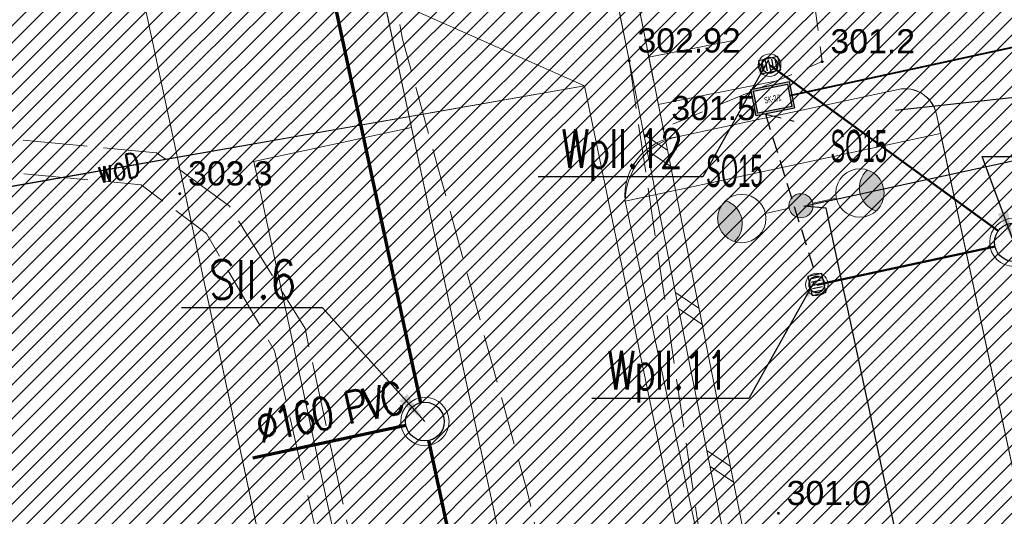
# Model space of a CAD drawing. Header units: metres. Extents: x 6567444 to 13135881, y 5574237 to 11149086.
# Tile 133 of 212: x 6567864 to 6567895, y 5574500 to 5574515. Entities that reach past the tile are written whole.
import ezdxf
from ezdxf.enums import TextEntityAlignment as Align

# ---------------------------------------------------------------- set-up
doc = ezdxf.new("R2010")
doc.units = ezdxf.units.M
for name, pattern in [('_MDCP$0$L_0_04', [1.5, 1, -0.5]), ('_MDCP$0$L_2_50', [2.5, 2, -0.5]), ('_MDCP$1$L_0_06', [2, 1.5, -0.5]), ('GE.I.6640.1.468.2024_MDCP_dodatkowe pomiary_12.03.2026$0$L_0_04', [1.5, 1, -0.5]), ('GE.I.6640.1.468.2024_MDCP_dodatkowe pomiary_12.03.2026$0$L_0_06', [2, 1.5, -0.5]), ('GE.I.6640.1.468.2024_MDCP_dodatkowe pomiary_12.03.2026$0$L_2_50', [2.5, 2, -0.5]), ('PT-IE-001 PZT - instal. elektr XREFF$0$SEL_r', [1.5, 1, -0.5])]:
    doc.linetypes.add(name, pattern=pattern)
for name, color, linetype, lineweight in [('_MDCP$0$GES_PrzewodElektroenergetyczny_Projektowany', 7, 'Continuous', 18), ('_MDCP$0$KR_ObiektKarto', 7, 'Continuous', 18), ('_MDCP$0$OT_Budowle', 7, 'Continuous', 18), ('_MDCP$0$OT_Komunikacja', 7, 'Continuous', 18), ('_MDCP$0$OT_Skarpa', 7, 'Continuous', 18), ('_MDCP$0$OTRN', 7, 'Continuous', 13), ('_MDCP$0$OTRS', 7, 'Continuous', 13), ('_MDCP$0$OTRS_O', 7, 'Continuous', 20), ('_MDCP$1$GES_PrzewodWodociagowy', 5, 'Continuous', 18), ('_Tt_DO_LIKWIDACJI', 7, 'Continuous', 20), ('_TT_KAN_D_II etap', 116, 'Continuous', 50), ('_TT_KAN_D_Opis_PKT_II', 7, 'Continuous', 30), ('_TT_KAN_D_Opis_PKT_wpust', 7, 'Continuous', 30), ('_TT_KAN_D_WPUST', 7, 'Continuous', 25), ('_TT_KAN_S_Opis_DN', 7, 'Continuous', 30), ('_TT_KAN_S_Opis_PKT_Siec_II', 7, 'Continuous', 30), ('_TT_KAN_S_ZEWN_II etap', 30, 'Continuous', 70), ('GE.I.6640.1.468.2024_MDCP_dodatkowe pomiary_12.03.2026$0$GES_PrzewodElektroenergetyczny_Projektowany', 7, 'Continuous', 18), ('GE.I.6640.1.468.2024_MDCP_dodatkowe pomiary_12.03.2026$0$GES_PrzewodWodociagowy', 5, 'Continuous', 18), ('GE.I.6640.1.468.2024_MDCP_dodatkowe pomiary_12.03.2026$0$KR_ObiektKarto', 7, 'Continuous', 18), ('GE.I.6640.1.468.2024_MDCP_dodatkowe pomiary_12.03.2026$0$OT_Budowle', 7, 'Continuous', 18), ('GE.I.6640.1.468.2024_MDCP_dodatkowe pomiary_12.03.2026$0$OT_Komunikacja', 7, 'Continuous', 18), ('GE.I.6640.1.468.2024_MDCP_dodatkowe pomiary_12.03.2026$0$OT_Skarpa', 7, 'Continuous', 18), ('GE.I.6640.1.468.2024_MDCP_dodatkowe pomiary_12.03.2026$0$OTRN', 7, 'Continuous', 13), ('GE.I.6640.1.468.2024_MDCP_dodatkowe pomiary_12.03.2026$0$OTRS', 7, 'Continuous', 13), ('GE.I.6640.1.468.2024_MDCP_dodatkowe pomiary_12.03.2026$0$OTRS_O', 7, 'Continuous', 20), ('PT-IE-001 PZT - instal. elektr XREFF$0$SEL_kanalizacja_kablowa_nN', 1, 'PT-IE-001 PZT - instal. elektr XREFF$0$SEL_knN', 40), ('PT-IE-001 PZT - instal. elektr XREFF$0$SEL_sieci_kable_nN', 1, 'PT-IE-001 PZT - instal. elektr XREFF$0$SEL_eN', 30), ('PT-IE-001 PZT - instal. elektr XREFF$0$SEL_sieci_oswietlenie_oprawy', 152, 'Continuous', 20), ('PT-IE-001 PZT - instal. elektr XREFF$0$SEL_sieci_pomocnicza_przerywana', 140, 'PT-IE-001 PZT - instal. elektr XREFF$0$SEL_r', 25), ('PT-IE-001 PZT - instal. elektr XREFF$0$SEN_studnia_kablowa_typ', 30, 'Continuous', 20)]:
    doc.layers.add(name, color=color, linetype=linetype, lineweight=lineweight)
for name, color, linetype in [('_MDCP$0$OTRN_O', 7, 'Continuous'), ('FORMA - Arch 01 - PZT 1 Strefy', 7, 'Continuous'), ('GE.I.6640.1.468.2024_MDCP_dodatkowe pomiary_12.03.2026$0$OTRN_O', 7, 'Continuous'), ('PT-IE-001 PZT - instal. elektr XREFF$0$SEL_atrybut_bloku1', 7, 'Continuous'), ('PT-IE-001 PZT - instal. elektr XREFF$0$SEL_atrybut_bloku2', 9, 'Continuous'), ('PT-IE-001 PZT - instal. elektr XREFF$0$SEN_atrybut_bloku1', 7, 'Continuous'), ('PT-IE-001 PZT - instal. elektr XREFF$0$SEN_atrybut_bloku2', 9, 'Continuous')]:
    doc.layers.add(name, color=color, linetype=linetype)
doc.layers.add('PT-IE-001 PZT - instal. elektr XREFF$0$SEL_sieci_kable_nN_oswietlenie', color=7, linetype='PT-IE-001 PZT - instal. elektr XREFF$0$SEL_eNN', lineweight=30, true_color=0xff7a7a)
doc.styles.add('_MDCP$0$BDOT', font='arial.ttf', dxfattribs={"width": 0.9})
doc.styles.add('_MDCP$0$STANDARD', font='simplex.shx')
doc.styles.add('GE.I.6640.1.468.2024_MDCP_dodatkowe pomiary_12.03.2026$0$BDOT', font='arial.ttf', dxfattribs={"width": 0.9})
doc.styles.add('GE.I.6640.1.468.2024_MDCP_dodatkowe pomiary_12.03.2026$0$STANDARD', font='simplex.shx')
doc.styles.add('PT-IE-001 PZT - instal. elektr XREFF$0$ARIAL', font='ARIALN.TTF', dxfattribs={"width": 0.8})
doc.styles.add('PT-IE-001 PZT - instal. elektr XREFF$0$ROMANS', font='ARIALN.TTF', dxfattribs={"width": 0.8})
doc.styles.add('pzt_11-06-2015 (2)$0$RomanS', font='romans.shx')
doc.styles.add('ROMANS', font='romans.shx', dxfattribs={"width": 0.9})
doc.styles.get("Standard").update_dxf_attribs({"font": 'arial.ttf'})
doc.linetypes.add('likwidacja1', pattern='A,0,-1,["X",ROMANS,S=0.6,R=0,X=-0.1,Y=-0.3],-1', length=2)
doc.linetypes.add('PT-IE-001 PZT - instal. elektr XREFF$0$SEL_eN', pattern='A,5,["eN",PT-IE-001 PZT - instal. elektr XREFF$0$ARIAL,S=1,R=0,X=1.8,Y=0.25],5', length=10)
doc.linetypes.add('PT-IE-001 PZT - instal. elektr XREFF$0$SEL_eNN', pattern='A,5,["eNN",PT-IE-001 PZT - instal. elektr XREFF$0$ARIAL,S=1,R=0,X=1.45,Y=0.25],5', length=10)
doc.linetypes.add('PT-IE-001 PZT - instal. elektr XREFF$0$SEL_knN', pattern='A,5,["knN",PT-IE-001 PZT - instal. elektr XREFF$0$ARIAL,S=1,R=0,X=1.8,Y=0.25],5', length=10)
doc.dimstyles.new('ISO-25', dxfattribs={"dimtxt": 2.5, "dimasz": 2.5, "dimexe": 1.25, "dimexo": 0.625, "dimtad": 1, "dimtxsty": 'Standard', "dimcen": 2.5, "dimadec": 0, "dimazin": 0, "dimtfac": 1, "dimtmove": 0, "dimatfit": 3, "dimfxl": 1, "dimarcsym": 0})
pattern_1 = [(45, (0, 0), (-0.265165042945, 0.265165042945), [])]

# ---------------------------------------------------------------- blocks, each defined once
blk = doc.blocks.new('_MDCP$0$OTRN')
at = {"layer": '_MDCP$0$OTRN', "color": 0, "const_width": 0.09}
blk.add_lwpolyline([(-0.045, 0, 1), (0.045, 0, 1)], format="xyb", close=True, dxfattribs=at)
at = {"layer": '_MDCP$0$OTRN_O', "color": 0, "style": '_MDCP$0$BDOT'}
blk.add_attdef('RZEDNA', (0.514, 0.515), '', height=1.5, dxfattribs=at)
blk = doc.blocks.new('_MDCP$0$OTRS')
at = {"layer": '_MDCP$0$OTRS', "color": 0, "lineweight": -3, "const_width": 0.09}
blk.add_lwpolyline([(-0.045, 0, 1), (0.045, 0, 1)], format="xyb", close=True, dxfattribs=at)
at = {"layer": '_MDCP$0$OTRS_O', "color": 0, "style": '_MDCP$0$BDOT'}
blk.add_attdef('RZEDNA', (0.514, 0.515), '', height=1.5, dxfattribs=at)
blk = doc.blocks.new('_MDCP')
at = {"layer": '_MDCP$0$GES_PrzewodElektroenergetyczny_Projektowany', "color": 1, "linetype": '_MDCP$0$L_2_50', "lineweight": 18, "flags": 128}
for points in [[(6567968.757, 5574418.447), (6567965.79, 5574417.788), (6567964.269, 5574419.682), (6567962.444, 5574428.423), (6567960.927, 5574438.382), (6567955.785, 5574440.828), (6567943.735, 5574448.879), (6567937.061, 5574453.287), (6567929.241, 5574458.206), (6567924.301, 5574460.739), (6567918.598, 5574463.02), (6567911.377, 5574464.921), (6567904.643, 5574465.783), (6567895.738, 5574466.364), (6567887.791, 5574468.949), (6567886.282, 5574470.192), (6567885.356, 5574472.785), (6567880.925, 5574493.141), (6567879.016, 5574496.438), (6567878.444, 5574499.11), (6567874.34, 5574499.268), (6567872.908, 5574505.876), (6567870.567, 5574509.67), (6567868.305, 5574511.329), (6567862.172, 5574511.906), (6567852.994, 5574510.772), (6567850.203, 5574522.019), (6567848.1, 5574529.505), (6567843.148, 5574549.062), (6567840.304, 5574561.676)], [(6567969.013, 5574417.508), (6567965.67, 5574416.775), (6567965.136, 5574416.988), (6567963.338, 5574419.374), (6567961.4, 5574428.408), (6567959.839, 5574437.722), (6567955.495, 5574439.686), (6567949.589, 5574443.706), (6567943.221, 5574448.01), (6567937.351, 5574451.781), (6567931.445, 5574455.553), (6567928.35, 5574457.367), (6567924.259, 5574459.573), (6567918.175, 5574462.063), (6567911.487, 5574463.842), (6567904.656, 5574464.624), (6567895.691, 5574465.123), (6567890.711, 5574466.83), (6567887.509, 5574467.826), (6567885.41, 5574469.356), (6567884.058, 5574472.665), (6567883.631, 5574475.084), (6567882.172, 5574482.199), (6567880.002, 5574492.125), (6567879.789, 5574492.837), (6567878.117, 5574495.647), (6567877.606, 5574498.034), (6567873.799, 5574498.12), (6567873.492, 5574498.529), (6567871.962, 5574505.181), (6567869.85, 5574508.829), (6567867.823, 5574510.339), (6567862.143, 5574510.874), (6567852.516, 5574509.777), (6567850.708, 5574516.687), (6567849.134, 5574522.547)]]:
    blk.add_lwpolyline(points, dxfattribs=at)
at = {"layer": '_MDCP$0$KR_ObiektKarto', "linetype": 'Continuous', "lineweight": 18, "flags": 128}
for points in [[(6567883.57, 5574514.297), (6567886.181, 5574514.817)], [(6567883.863, 5574512.826), (6567887.493, 5574513.549)]]:
    blk.add_lwpolyline(points, dxfattribs=at)
at = {"layer": '_MDCP$0$KR_ObiektKarto', "linetype": 'Continuous', "lineweight": 13, "flags": 128}
for points in [[(6567884.145, 5574511.409), (6567883.417, 5574511.896)], [(6567884.243, 5574510.919), (6567883.515, 5574511.406)], [(6567885.121, 5574506.506), (6567884.394, 5574506.992)], [(6567885.219, 5574506.015), (6567884.491, 5574506.501)], [(6567886.097, 5574501.602), (6567885.37, 5574502.087)], [(6567886.195, 5574501.111), (6567885.468, 5574501.597)]]:
    blk.add_lwpolyline(points, dxfattribs=at)
at = {"layer": '_MDCP$0$OT_Budowle', "color": 7, "linetype": 'Continuous', "lineweight": 18, "flags": 128}
blk.add_lwpolyline([(6567876.26, 5574547.82), (6567876.86, 5574547.94), (6567884.01, 5574512.09), (6567891.1, 5574476.46), (6567890.5, 5574476.33), (6567882.96, 5574514.19), (6567879.87, 5574529.68), (6567876.97, 5574544.24)], close=True, dxfattribs=at)
at = {"layer": '_MDCP$0$OT_Komunikacja', "color": 7, "linetype": '_MDCP$1$L_0_06', "lineweight": 18, "flags": 128}
blk.add_lwpolyline([(6567882.96, 5574514.19), (6567888.44, 5574477.38), (6567889.21, 5574475.79), (6567889.95, 5574474.97), (6567890.49, 5574474.7), (6567893.61, 5574473.71), (6567902.37, 5574471.63), (6567913.26, 5574468.91), (6567913.873, 5574468.734), (6567913.06, 5574465.175), (6567909.46, 5574465.92), (6567901.4, 5574466.74), (6567896.97, 5574466.97), (6567892.9, 5574468.19), (6567889.15, 5574469.24), (6567888, 5574469.69), (6567887.04, 5574470.68), (6567886.14, 5574472.85), (6567879.8, 5574500.83), (6567875.93, 5574514.86), (6567873.96, 5574525.12), (6567870.68, 5574544.68), (6567869.69, 5574556.86), (6567875.1, 5574558.32), (6567875.46, 5574553.45), (6567875.76, 5574549.86), (6567876.26, 5574547.82), (6567876.97, 5574544.24), (6567879.87, 5574529.68)], close=True, dxfattribs=at)
at = {"layer": '_MDCP$0$OT_Skarpa', "color": 7, "linetype": '_MDCP$0$L_0_04', "lineweight": 18, "flags": 128}
blk.add_lwpolyline([(6567884.01, 5574512.09), (6567876.86, 5574547.94), (6567876.26, 5574547.82), (6567875.76, 5574549.86), (6567876.05, 5574552.23), (6567876.57, 5574555.45), (6567878.39, 5574559.18), (6567897.71, 5574564.07), (6567907.99, 5574566.63), (6567917.65, 5574568.74), (6567919.76, 5574567.97), (6567921.57, 5574566.16), (6567922.3, 5574563.38), (6567924.42, 5574554.5), (6567927.48, 5574539.93), (6567930.14, 5574525.19), (6567933.11, 5574509.36), (6567935.59, 5574495.65), (6567937.29, 5574485.32), (6567934.85, 5574495.46), (6567931.87, 5574510.28), (6567928.6, 5574524.67), (6567925.41, 5574540.18), (6567922.33, 5574553.8), (6567920.26, 5574561.93), (6567918.72, 5574564.81), (6567916.89, 5574565.72), (6567903.79, 5574562.41), (6567889, 5574558.66), (6567880.87, 5574556.37), (6567881, 5574553.22), (6567881.08, 5574550.51), (6567883.71, 5574545.25), (6567886.81, 5574530.54), (6567887.46, 5574525.34), (6567888.95, 5574514.16)], close=True, dxfattribs=at)
at = {"layer": '_MDCP$1$GES_PrzewodWodociagowy', "color": 5, "linetype": 'Continuous', "lineweight": 18, "flags": 128}
for points in [[(6567881.57, 5574513.41), (6567869.01, 5574519), (6567851.85, 5574515.46)], [(6567881.57, 5574513.41), (6567852.676, 5574508.318)], [(6567889.812, 5574476.132), (6567888.204, 5574481.442), (6567881.57, 5574513.41)]]:
    blk.add_lwpolyline(points, dxfattribs=at)
at = {"layer": '_MDCP$0$OTRN', "color": 14, "xscale": 0.5, "yscale": 0.5, "zscale": 0.5}
for p, values in [((6567888.946, 5574514.159, 301.233), {'RZEDNA': '301.2'}), ((6567884.01, 5574512.086, 301.517), {'RZEDNA': '301.5'}), ((6567869.024, 5574510.059, 303.325), {'RZEDNA': '303.3'}), ((6567887.588, 5574500.139, 300.994), {'RZEDNA': '301.0'})]:
    blk.add_blockref('_MDCP$0$OTRN', p, dxfattribs=at).add_auto_attribs(values)
at = {"layer": '_MDCP$0$OTRS', "xscale": 0.5, "yscale": 0.5, "zscale": 0.5}
blk.add_blockref('_MDCP$0$OTRS', (6567882.96, 5574514.185, 302.919), dxfattribs=at).add_auto_attribs({'RZEDNA': '302.92'})
at = {"layer": '_MDCP$1$GES_PrzewodWodociagowy', "color": 5, "lineweight": 15, "style": '_MDCP$0$STANDARD', "width": 0.66}
blk.add_text('woD', height=0.75, rotation=-350, dxfattribs=at).set_placement((6567867.123, 5574510.864), align=Align.MIDDLE_CENTER)
blk = doc.blocks.new('tb wpust')
at = {"layer": '_TT_KAN_D_WPUST', "lineweight": 30}
for p, q in [((-0.21, 0.154), (-0.21, -0.166)), ((-0.105, 0.154), (-0.105, -0.166)), ((-0.004, 0.154), (-0.004, -0.166)), ((0.1, 0.154), (0.1, -0.166)), ((0.205, 0.154), (0.205, -0.166))]:
    blk.add_line(p, q, dxfattribs=at)
blk.add_lwpolyline([(-0.31, -0.21), (0.31, -0.21), (0.31, 0.21), (-0.31, 0.21)], close=True, dxfattribs=at)
at = {"layer": '_TT_KAN_D_WPUST', "lineweight": 18}
blk.add_circle((0, 0), 0.35, dxfattribs=at)
at = {"layer": '_TT_KAN_D_WPUST', "color": 96, "lineweight": 30}
blk.add_circle((0, 0), 0.25, dxfattribs=at)
blk = doc.blocks.new('GE.I.6640.1.468.2024_MDCP_dodatkowe pomiary_12.03.2026$0$OTRN')
at = {"layer": 'GE.I.6640.1.468.2024_MDCP_dodatkowe pomiary_12.03.2026$0$OTRN', "color": 0, "const_width": 0.09}
blk.add_lwpolyline([(-0.045, 0, 1), (0.045, 0, 1)], format="xyb", close=True, dxfattribs=at)
at = {"layer": 'GE.I.6640.1.468.2024_MDCP_dodatkowe pomiary_12.03.2026$0$OTRN_O', "color": 0, "style": 'GE.I.6640.1.468.2024_MDCP_dodatkowe pomiary_12.03.2026$0$BDOT'}
blk.add_attdef('RZEDNA', (0.514, 0.515), '', height=1.5, dxfattribs=at)
blk = doc.blocks.new('GE.I.6640.1.468.2024_MDCP_dodatkowe pomiary_12.03.2026$0$OTRS')
at = {"layer": 'GE.I.6640.1.468.2024_MDCP_dodatkowe pomiary_12.03.2026$0$OTRS', "color": 0, "lineweight": -3, "const_width": 0.09}
blk.add_lwpolyline([(-0.045, 0, 1), (0.045, 0, 1)], format="xyb", close=True, dxfattribs=at)
at = {"layer": 'GE.I.6640.1.468.2024_MDCP_dodatkowe pomiary_12.03.2026$0$OTRS_O', "color": 0, "style": 'GE.I.6640.1.468.2024_MDCP_dodatkowe pomiary_12.03.2026$0$BDOT'}
blk.add_attdef('RZEDNA', (0.514, 0.515), '', height=1.5, dxfattribs=at)
blk = doc.blocks.new('GE.I.6640.1.468.2024_MDCP_dodatkowe pomiary_12.03.2026')
at = {"layer": 'GE.I.6640.1.468.2024_MDCP_dodatkowe pomiary_12.03.2026$0$GES_PrzewodElektroenergetyczny_Projektowany', "color": 1, "linetype": 'GE.I.6640.1.468.2024_MDCP_dodatkowe pomiary_12.03.2026$0$L_2_50', "lineweight": 18, "flags": 128}
for points in [[(6567968.757, 5574418.447), (6567965.79, 5574417.788), (6567964.269, 5574419.682), (6567962.444, 5574428.423), (6567960.927, 5574438.382), (6567955.785, 5574440.828), (6567943.735, 5574448.879), (6567937.061, 5574453.287), (6567929.241, 5574458.206), (6567924.301, 5574460.739), (6567918.598, 5574463.02), (6567911.377, 5574464.921), (6567904.643, 5574465.783), (6567895.738, 5574466.364), (6567887.791, 5574468.949), (6567886.282, 5574470.192), (6567885.356, 5574472.785), (6567880.925, 5574493.141), (6567879.016, 5574496.438), (6567878.444, 5574499.11), (6567874.34, 5574499.268), (6567872.908, 5574505.876), (6567870.567, 5574509.67), (6567868.305, 5574511.329), (6567862.172, 5574511.906), (6567852.994, 5574510.772), (6567850.203, 5574522.019), (6567848.1, 5574529.505), (6567843.148, 5574549.062), (6567840.304, 5574561.676)], [(6567969.013, 5574417.508), (6567965.67, 5574416.775), (6567965.136, 5574416.988), (6567963.338, 5574419.374), (6567961.4, 5574428.408), (6567959.839, 5574437.722), (6567955.495, 5574439.686), (6567949.589, 5574443.706), (6567943.221, 5574448.01), (6567937.351, 5574451.781), (6567931.445, 5574455.553), (6567928.35, 5574457.367), (6567924.259, 5574459.573), (6567918.175, 5574462.063), (6567911.487, 5574463.842), (6567904.656, 5574464.624), (6567895.691, 5574465.123), (6567890.711, 5574466.83), (6567887.509, 5574467.826), (6567885.41, 5574469.356), (6567884.058, 5574472.665), (6567883.631, 5574475.084), (6567882.172, 5574482.199), (6567880.002, 5574492.125), (6567879.789, 5574492.837), (6567878.117, 5574495.647), (6567877.606, 5574498.034), (6567873.799, 5574498.12), (6567873.492, 5574498.529), (6567871.962, 5574505.181), (6567869.85, 5574508.829), (6567867.823, 5574510.339), (6567862.143, 5574510.874), (6567852.516, 5574509.777), (6567850.708, 5574516.687), (6567849.134, 5574522.547)]]:
    blk.add_lwpolyline(points, dxfattribs=at)
at = {"layer": 'GE.I.6640.1.468.2024_MDCP_dodatkowe pomiary_12.03.2026$0$GES_PrzewodWodociagowy', "color": 5, "linetype": 'Continuous', "lineweight": 18, "flags": 128}
for points in [[(6567881.57, 5574513.41), (6567869.01, 5574519), (6567851.85, 5574515.46)], [(6567881.57, 5574513.41), (6567852.676, 5574508.318)], [(6567889.812, 5574476.132), (6567888.204, 5574481.442), (6567881.57, 5574513.41)]]:
    blk.add_lwpolyline(points, dxfattribs=at)
at = {"layer": 'GE.I.6640.1.468.2024_MDCP_dodatkowe pomiary_12.03.2026$0$KR_ObiektKarto', "linetype": 'Continuous', "lineweight": 18, "flags": 128}
for points in [[(6567883.57, 5574514.297), (6567886.181, 5574514.817)], [(6567883.863, 5574512.826), (6567887.493, 5574513.549)]]:
    blk.add_lwpolyline(points, dxfattribs=at)
at = {"layer": 'GE.I.6640.1.468.2024_MDCP_dodatkowe pomiary_12.03.2026$0$KR_ObiektKarto', "linetype": 'Continuous', "lineweight": 13, "flags": 128}
for points in [[(6567884.145, 5574511.409), (6567883.417, 5574511.896)], [(6567884.243, 5574510.919), (6567883.515, 5574511.406)], [(6567885.121, 5574506.506), (6567884.394, 5574506.992)], [(6567885.219, 5574506.015), (6567884.491, 5574506.501)], [(6567886.097, 5574501.602), (6567885.37, 5574502.087)], [(6567886.195, 5574501.111), (6567885.468, 5574501.597)]]:
    blk.add_lwpolyline(points, dxfattribs=at)
at = {"layer": 'GE.I.6640.1.468.2024_MDCP_dodatkowe pomiary_12.03.2026$0$OT_Budowle', "color": 7, "linetype": 'Continuous', "lineweight": 18, "flags": 128}
blk.add_lwpolyline([(6567876.26, 5574547.82), (6567876.86, 5574547.94), (6567884.01, 5574512.09), (6567891.1, 5574476.46), (6567890.5, 5574476.33), (6567882.96, 5574514.19), (6567879.87, 5574529.68), (6567876.97, 5574544.24)], close=True, dxfattribs=at)
at = {"layer": 'GE.I.6640.1.468.2024_MDCP_dodatkowe pomiary_12.03.2026$0$OT_Komunikacja', "color": 7, "linetype": 'GE.I.6640.1.468.2024_MDCP_dodatkowe pomiary_12.03.2026$0$L_0_06', "lineweight": 18, "flags": 128}
blk.add_lwpolyline([(6567882.96, 5574514.19), (6567888.44, 5574477.38), (6567889.21, 5574475.79), (6567889.95, 5574474.97), (6567890.49, 5574474.7), (6567893.61, 5574473.71), (6567902.37, 5574471.63), (6567913.26, 5574468.91), (6567913.873, 5574468.734), (6567913.06, 5574465.175), (6567909.46, 5574465.92), (6567901.4, 5574466.74), (6567896.97, 5574466.97), (6567892.9, 5574468.19), (6567889.15, 5574469.24), (6567888, 5574469.69), (6567887.04, 5574470.68), (6567886.14, 5574472.85), (6567879.8, 5574500.83), (6567875.93, 5574514.86), (6567873.96, 5574525.12), (6567870.68, 5574544.68), (6567869.69, 5574556.86), (6567875.1, 5574558.32), (6567875.46, 5574553.45), (6567875.76, 5574549.86), (6567876.26, 5574547.82), (6567876.97, 5574544.24), (6567879.87, 5574529.68)], close=True, dxfattribs=at)
at = {"layer": 'GE.I.6640.1.468.2024_MDCP_dodatkowe pomiary_12.03.2026$0$OT_Skarpa', "color": 7, "linetype": 'GE.I.6640.1.468.2024_MDCP_dodatkowe pomiary_12.03.2026$0$L_0_04', "lineweight": 18, "flags": 128}
blk.add_lwpolyline([(6567884.01, 5574512.09), (6567876.86, 5574547.94), (6567876.26, 5574547.82), (6567875.76, 5574549.86), (6567876.05, 5574552.23), (6567876.57, 5574555.45), (6567878.39, 5574559.18), (6567897.71, 5574564.07), (6567907.99, 5574566.63), (6567917.65, 5574568.74), (6567919.76, 5574567.97), (6567921.57, 5574566.16), (6567922.3, 5574563.38), (6567924.42, 5574554.5), (6567927.48, 5574539.93), (6567930.14, 5574525.19), (6567933.11, 5574509.36), (6567935.59, 5574495.65), (6567937.29, 5574485.32), (6567934.85, 5574495.46), (6567931.87, 5574510.28), (6567928.6, 5574524.67), (6567925.41, 5574540.18), (6567922.33, 5574553.8), (6567920.26, 5574561.93), (6567918.72, 5574564.81), (6567916.89, 5574565.72), (6567903.79, 5574562.41), (6567889, 5574558.66), (6567880.87, 5574556.37), (6567881, 5574553.22), (6567881.08, 5574550.51), (6567883.71, 5574545.25), (6567886.81, 5574530.54), (6567887.46, 5574525.34), (6567888.95, 5574514.16)], close=True, dxfattribs=at)
at = {"layer": 'GE.I.6640.1.468.2024_MDCP_dodatkowe pomiary_12.03.2026$0$OTRN', "color": 14, "xscale": 0.5, "yscale": 0.5, "zscale": 0.5}
for p, values in [((6567888.946, 5574514.159, 301.233), {'RZEDNA': '301.2'}), ((6567884.01, 5574512.086, 301.517), {'RZEDNA': '301.5'}), ((6567869.024, 5574510.059, 303.325), {'RZEDNA': '303.3'}), ((6567887.588, 5574500.139, 300.994), {'RZEDNA': '301.0'})]:
    blk.add_blockref('GE.I.6640.1.468.2024_MDCP_dodatkowe pomiary_12.03.2026$0$OTRN', p, dxfattribs=at).add_auto_attribs(values)
at = {"layer": 'GE.I.6640.1.468.2024_MDCP_dodatkowe pomiary_12.03.2026$0$OTRS', "xscale": 0.5, "yscale": 0.5, "zscale": 0.5}
blk.add_blockref('GE.I.6640.1.468.2024_MDCP_dodatkowe pomiary_12.03.2026$0$OTRS', (6567882.96, 5574514.185, 302.919), dxfattribs=at).add_auto_attribs({'RZEDNA': '302.92'})
at = {"layer": 'GE.I.6640.1.468.2024_MDCP_dodatkowe pomiary_12.03.2026$0$GES_PrzewodWodociagowy', "color": 5, "lineweight": 15, "style": 'GE.I.6640.1.468.2024_MDCP_dodatkowe pomiary_12.03.2026$0$STANDARD', "width": 0.66}
blk.add_text('woD', height=0.75, rotation=-350, dxfattribs=at).set_placement((6567867.123, 5574510.864), align=Align.MIDDLE_CENTER)
blk = doc.blocks.new('PT-IE-001 PZT - instal. elektr XREFF$0$oprawa zewnetrzna stojaca')
for points in [[(2.625, 0, 0.267949), (2.25, 0.65, 0.57735), (2.25, -0.65, 0.267949)], [(0.375, 0, 1), (-0.375, 0, 1)]]:
    blk.add_hatch(color=256).paths.add_polyline_path(points)
blk.add_line((1.125, 0), (0.375, 0))
for centre, radius in [((1.875, 0), 0.75), ((0, 0), 0.375)]:
    blk.add_circle(centre, radius)
blk.add_arc((2.625, 0), 0.75, 120, 240)
at = {"layer": 'PT-IE-001 PZT - instal. elektr XREFF$0$SEL_atrybut_bloku1', "style": 'PT-IE-001 PZT - instal. elektr XREFF$0$ROMANS', "width": 0.6, "flags": 8}
blk.add_attdef('TYP', text='', height=1, dxfattribs=at).set_placement((1.873, 0.9), align=Align.CENTER)
at = {"layer": 'PT-IE-001 PZT - instal. elektr XREFF$0$SEL_atrybut_bloku2', "style": 'PT-IE-001 PZT - instal. elektr XREFF$0$ROMANS', "width": 0.6, "flags": 8}
for tag, p in [('OPIS1', (1.873, -1.638)), ('OPIS2', (1.873, -2.499))]:
    blk.add_attdef(tag, text='', height=0.75, dxfattribs=at).set_placement(p, align=Align.CENTER)
blk = doc.blocks.new('PT-IE-001 PZT - instal. elektr XREFF$0$studnia_SK2_1')
at = {"linetype": 'Continuous'}
h = blk.add_hatch(color=256, dxfattribs=at)
h.paths.add_polyline_path([(-0.61, 0.84), (-0.61, 0), (0.61, 0), (0.61, 0.84)])
h.paths.add_polyline_path([(0.54, 0.77), (0.54, 0.07), (-0.54, 0.07), (-0.54, 0.77)], flags=16)
for points in [[(-0.61, 0.84), (0.61, 0.84), (0.61, 0), (-0.61, 0)], [(-0.54, 0.77), (0.54, 0.77), (0.54, 0.07), (-0.54, 0.07)]]:
    blk.add_lwpolyline(points, close=True, dxfattribs=at)
at = {"linetype": 'Continuous', "flags": 128}
for points in [[(-0.61, 0.84), (0.61, 0.84), (0.61, 0), (-0.61, 0), (-0.61, 0.84)], [(-0.54, 0.77), (0.54, 0.77), (0.54, 0.07), (-0.54, 0.07), (-0.54, 0.77)]]:
    blk.add_lwpolyline(points, dxfattribs=at)
at = {"layer": 'PT-IE-001 PZT - instal. elektr XREFF$0$SEN_atrybut_bloku1', "style": 'PT-IE-001 PZT - instal. elektr XREFF$0$ROMANS', "width": 0.6, "flags": 8}
blk.add_attdef('TYP', text='', height=1, dxfattribs=at).set_placement((0, 0.94), align=Align.CENTER)
at = {"layer": 'PT-IE-001 PZT - instal. elektr XREFF$0$SEN_atrybut_bloku2', "style": 'PT-IE-001 PZT - instal. elektr XREFF$0$ROMANS', "width": 0.6, "flags": 8}
for tag, p in [('OPIS1', (0, -0.85)), ('OPIS2', (0, -1.7))]:
    blk.add_attdef(tag, text='', height=0.75, dxfattribs=at).set_placement(p, align=Align.CENTER)
at = {"layer": 'PT-IE-001 PZT - instal. elektr XREFF$0$SEN_studnia_kablowa_typ', "color": 0, "style": 'PT-IE-001 PZT - instal. elektr XREFF$0$ROMANS', "width": 0.6}
blk.add_text('SK-2/1', height=0.2, dxfattribs=at).set_placement((0, 0.42), align=Align.MIDDLE_CENTER)
blk = doc.blocks.new('PT-IE-001 PZT - instal. elektr XREFF')
at = {"layer": 'PT-IE-001 PZT - instal. elektr XREFF$0$SEL_kanalizacja_kablowa_nN', "ltscale": 0.8}
blk.add_lwpolyline([(6567887.942, 5574513.104), (6567901.394, 5574516.025)], dxfattribs=at)
at = {"layer": 'PT-IE-001 PZT - instal. elektr XREFF$0$SEL_sieci_kable_nN_oswietlenie', "ltscale": 0.5}
for points in [[(6567888.376, 5574509.676), (6567903.42, 5574512.946)], [(6567891.482, 5574495.038), (6567891.403, 5574495.045), (6567892.119, 5574495.384), (6567889.073, 5574509.611), (6567888.376, 5574509.676)]]:
    blk.add_lwpolyline(points, dxfattribs=at)
at = {"layer": 'PT-IE-001 PZT - instal. elektr XREFF$0$SEL_sieci_pomocnicza_przerywana', "ltscale": 0.5}
for points in [[(6567887.184, 5574512.531), (6567888.666, 5574507.78)], [(6567887.184, 5574512.531), (6567888.07, 5574512.313)]]:
    blk.add_lwpolyline(points, dxfattribs=at)
at = {"layer": 'PT-IE-001 PZT - instal. elektr XREFF$0$SEL_sieci_kable_nN', "rotation": 11.42750792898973}
blk.add_blockref('PT-IE-001 PZT - instal. elektr XREFF$0$studnia_SK2_1', (6567887.494, 5574512.594), dxfattribs=at)
at = {"layer": 'PT-IE-001 PZT - instal. elektr XREFF$0$SEL_sieci_oswietlenie_oprawy'}
ref = blk.add_blockref('PT-IE-001 PZT - instal. elektr XREFF$0$oprawa zewnetrzna stojaca', (6567888.285, 5574509.686), dxfattribs=dict(at, rotation=12.20053319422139))
ref.add_attrib('TYP', 'SO15', dxfattribs={"layer": 'PT-IE-001 PZT - instal. elektr XREFF$0$SEL_atrybut_bloku1', "height": 1, "style": 'PT-IE-001 PZT - instal. elektr XREFF$0$ROMANS', "width": 0.6, "flags": 8}).set_placement((6567890.082, 5574511.041), align=Align.CENTER)
ref = blk.add_blockref('PT-IE-001 PZT - instal. elektr XREFF$0$oprawa zewnetrzna stojaca', (6567888.285, 5574509.686), dxfattribs=dict(at, rotation=192.2005331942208))
ref.add_attrib('TYP', 'SO15', dxfattribs={"layer": 'PT-IE-001 PZT - instal. elektr XREFF$0$SEL_atrybut_bloku1', "height": 1, "style": 'PT-IE-001 PZT - instal. elektr XREFF$0$ROMANS', "width": 0.6, "flags": 8}).set_placement((6567886.225, 5574510.271), align=Align.CENTER)

msp = doc.modelspace()

# ---------------------------------------------------------------- block references
at = {"layer": 'Defpoints'}
msp.add_blockref('GE.I.6640.1.468.2024_MDCP_dodatkowe pomiary_12.03.2026', (0, 0), dxfattribs=at)

# ---------------------------------------------------------------- next in the draw order: block references
msp.add_blockref('_MDCP', (0, 0))

# ---------------------------------------------------------------- next in the draw order: linework, layer by layer
at = {"layer": '_Tt_DO_LIKWIDACJI', "linetype": 'likwidacja1', "lineweight": 20}
for points in [[(6567842.91, 5574518.88), (6567847.17, 5574519.59), (6567848.18, 5574514.91), (6567869.01, 5574519), (6567881.57, 5574513.41), (6567888.204, 5574481.442), (6567889.947, 5574475.714), (6567892.522, 5574458.995), (6567892.06, 5574455.65)], [(6567832.517, 5574504.126), (6567852.196, 5574508.332), (6567852.676, 5574508.318), (6567853.336, 5574508.458), (6567881.57, 5574513.41)]]:
    msp.add_lwpolyline(points, dxfattribs=at)
at = {"layer": '_TT_KAN_D_II etap'}
for p, q in [((6567887.319, 5574514.055), (6567894.408, 5574508.904)), ((6567888.777, 5574507.237), (6567894.306, 5574508.426))]:
    msp.add_line(p, q, dxfattribs=at)
at = {"layer": '_TT_KAN_D_II etap', "lineweight": 13}
msp.add_circle((6567894.893, 5574508.552), 0.75, dxfattribs=at)
at = {"layer": '_TT_KAN_D_II etap', "lineweight": 30}
msp.add_circle((6567894.893, 5574508.552), 0.6, dxfattribs=at)
at = {"layer": '_TT_KAN_S_ZEWN_II etap'}
msp.add_line((6567876.037, 5574502.863), (6567871.288, 5574501.848), dxfattribs=at)
for points in [[(6567876.498, 5574503.574), (6567873.584, 5574517.131)], [(6567879.847, 5574487.99), (6567876.75, 5574502.401)]]:
    msp.add_lwpolyline(points, dxfattribs=at)
at = {"layer": '_TT_KAN_S_ZEWN_II etap', "lineweight": 13}
msp.add_circle((6567876.624, 5574502.988), 0.75, dxfattribs=at)
at = {"layer": '_TT_KAN_S_ZEWN_II etap', "lineweight": 30}
msp.add_circle((6567876.624, 5574502.988), 0.6, dxfattribs=at)
at = {"layer": 'Defpoints'}
msp.add_line((6567891.224, 5574512.657, 300.45), (6567897.837, 5574513.378), dxfattribs=at)

# ---------------------------------------------------------------- next in the draw order: block references
at = {"layer": '_TT_KAN_D_WPUST', "rotation": 191.9259753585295}
msp.add_blockref('tb wpust', (6567887.316, 5574514.048), dxfattribs=at)
at = {"layer": '_TT_KAN_D_WPUST', "xscale": -1, "rotation": 282.3331969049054}
msp.add_blockref('tb wpust', (6567888.782, 5574507.243), dxfattribs=at)

# ---------------------------------------------------------------- next in the draw order: texts
at = {"layer": '_TT_KAN_S_Opis_DN', "insert": (6567871.297, 5574503.292), "char_height": 1, "attachment_point": 1, "rotation": 12.0081, "style": 'pzt_11-06-2015 (2)$0$RomanS'}
msp.add_mtext_dynamic_manual_height_columns('\\T0.85;\\W0.8;%%C160 PVC', width=9.13673, gutter_width=12.5, heights=[0], dxfattribs=at)
at = {"layer": '_TT_KAN_S_Opis_PKT_Siec_II', "insert": (6567872.645, 5574507.997), "char_height": 1.2, "attachment_point": 3, "style": 'ROMANS'}
msp.add_mtext('\\W0.8;SII.6', dxfattribs=at)

# ---------------------------------------------------------------- next in the draw order: leaders
at = {"layer": '_TT_KAN_D_Opis_PKT_II', "lineweight": 25, "annotation_type": 0, "has_hookline": 1, "hookline_direction": 0, "text_width": 2.743}
msp.add_leader([(6567894.893, 5574508.552), (6567893.909, 5574511.21), (6567894.909, 5574511.21)], dimstyle='ISO-25', override={"dimasz": 1, "dimgap": 0.625, "dimtad": 3}, dxfattribs=at)
at = {"layer": '_TT_KAN_S_Opis_PKT_Siec_II', "lineweight": 25, "annotation_type": 0, "has_hookline": 1, "hookline_direction": 1, "text_width": 2.743}
msp.add_leader([(6567876.624, 5574502.988), (6567873.445, 5574506.523), (6567872.445, 5574506.523)], dimstyle='ISO-25', override={"dimasz": 1, "dimgap": 0.625, "dimtad": 3}, dxfattribs=at)

# ---------------------------------------------------------------- next in the draw order: block references
msp.add_blockref('PT-IE-001 PZT - instal. elektr XREFF', (0, 0))

# ---------------------------------------------------------------- next in the draw order: hatches: boundary and pattern name
at = {"layer": 'FORMA - Arch 01 - PZT 1 Strefy', "linetype": 'Continuous', "lineweight": 0, "true_color": 0x577933}
h = msp.add_hatch(dxfattribs=at)
h.set_pattern_fill('ANSI31', color=77, scale=3, style=0)
h.set_pattern_definition(pattern_1)
h.paths.add_polyline_path([(6567829, 5574517.24), (6567842.398, 5574471.118), (6567844.165, 5574471.632), (6567846.931, 5574462.111), (6567846.967, 5574484.472), (6567835.736, 5574536.73), (6567846.642, 5574539.074), (6567844.864, 5574547.35), (6567918.571, 5574563.191), (6567935.605, 5574483.933), (6567930.975, 5574476.768), (6567931.227, 5574475.595), (6567933.57, 5574476.098, 0.216609), (6567938.884, 5574480.085), (6567921.55, 5574567.86), (6567849.267, 5574550.953), (6567830.11, 5574546.47)])
at = {"layer": 'FORMA - Arch 01 - PZT 1 Strefy', "linetype": 'Continuous', "lineweight": 0, "ltscale": 5, "true_color": 0xf0e6d9}
h = msp.add_hatch(dxfattribs=at)
h.set_pattern_fill('ANSI31', color=254, scale=3, style=0)
h.set_pattern_definition(pattern_1)
h.paths.add_polyline_path([(6567838.111, 5574535.195), (6567853.217, 5574464.912), (6567877.761, 5574470.187), (6567866.729, 5574521.517), (6567916.781, 5574532.275), (6567914.712, 5574541.905), (6567920.576, 5574543.165), (6567916.794, 5574560.763), (6567847.239, 5574545.815), (6567849.018, 5574537.539)])
at = {"layer": 'FORMA - Arch 01 - PZT 1 Strefy', "linetype": 'Continuous', "lineweight": 0, "true_color": 0x69697f}
h = msp.add_hatch(dxfattribs=at)
h.set_pattern_fill('ANSI31', color=8, scale=3, style=0)
h.set_pattern_definition(pattern_1)
h.paths.add_polyline_path([(6567875.437, 5574515.718), (6567883.567, 5574477.893), (6567884.58, 5574473.187), (6567886.578, 5574463.891), (6567886.587, 5574463.893), (6567900.21, 5574466.838, -0.318533), (6567899.358, 5574467.62), (6567899.085, 5574468.891, -0.414214), (6567899.852, 5574470.079), (6567930.975, 5574476.768), (6567935.605, 5574483.933), (6567924.844, 5574534.007), (6567916.781, 5574532.275), (6567916.886, 5574531.786, -0.414214), (6567911.513, 5574523.471)])
h.paths.add_polyline_path([(6567890.289, 5574475.183), (6567882.84, 5574509.83, -0.414214), (6567884.459, 5574511.827), (6567891.303, 5574513.297, -0.414214), (6567892.488, 5574512.529), (6567900.066, 5574477.285, -0.457655), (6567898.958, 5574476.024), (6567891.477, 5574474.416, -0.372067)], flags=0)
h.paths.add_polyline_path([(6567906.631, 5574477.673, -0.414214), (6567905.44, 5574478.44), (6567897.865, 5574513.685, -0.414214), (6567898.635, 5574514.873), (6567906.457, 5574516.554, -0.414214), (6567907.645, 5574515.787), (6567915.217, 5574480.541, -0.414214), (6567914.452, 5574479.354)], flags=0)
h.paths.add_polyline_path([(6567913.019, 5574516.942, -0.414214), (6567913.789, 5574518.13), (6567914.948, 5574518.379, -0.227837), (6567920.849, 5574516.958), (6567922.941, 5574515.251, -0.170304), (6567923.975, 5574513.557), (6567929.342, 5574488.599, -0.198912), (6567929.204, 5574487.846), (6567926.784, 5574484.101, -0.198912), (6567922.376, 5574481.057), (6567921.785, 5574480.93, -0.414214), (6567920.597, 5574481.697)], flags=0)
at = {"layer": 'FORMA - Arch 01 - PZT 1 Strefy', "linetype": 'Continuous', "lineweight": 0, "true_color": 0x606060}
h = msp.add_hatch(dxfattribs=at)
h.set_pattern_fill('ANSI31', color=251, scale=3, style=0)
h.set_pattern_definition(pattern_1)
h.paths.add_polyline_path([(6567877.761, 5574470.187), (6567884.905, 5574471.723), (6567884.671, 5574472.811), (6567884.473, 5574473.729), (6567883.567, 5574477.893), (6567878.678, 5574476.842), (6567871.324, 5574511.061), (6567876.212, 5574512.111), (6567874.387, 5574520.606), (6567909.387, 5574528.128), (6567910.438, 5574523.24), (6567911.513, 5574523.471, 0.390142), (6567916.985, 5574531.214), (6567916.781, 5574532.275), (6567866.729, 5574521.517)])
at = {"layer": 'FORMA - Arch 01 - PZT 1 Strefy', "linetype": 'Continuous', "lineweight": 0, "true_color": 0x577933}
h = msp.add_hatch(dxfattribs=at)
h.set_pattern_fill('ANSI31', color=77, scale=3, style=0)
h.set_pattern_definition(pattern_1)
h.paths.add_polyline_path([(6567892.616, 5574511.931), (6567892.488, 5574512.529, 0.414214), (6567891.3, 5574513.297), (6567884.456, 5574511.826, 0.349925), (6567882.84, 5574509.83)])
at = {"layer": 'FORMA - Arch 01 - PZT 1 Strefy', "linetype": 'Continuous', "lineweight": 0, "true_color": 0x4b7a78}
h = msp.add_hatch(dxfattribs=at)
h.set_pattern_fill('ANSI31', color=137, scale=3, style=0)
h.set_pattern_definition(pattern_1)
h.paths.add_polyline_path([(6567871.324, 5574511.061), (6567878.678, 5574476.842), (6567883.567, 5574477.893), (6567876.212, 5574512.111)])
h = msp.add_hatch(dxfattribs=at)
h.set_pattern_fill('ANSI31', color=137, scale=3, style=0)
h.set_pattern_definition(pattern_1)
h.paths.add_polyline_path([(6567890.194, 5574475.611), (6567899.971, 5574477.712), (6567892.616, 5574511.931), (6567882.84, 5574509.83)])

# ---------------------------------------------------------------- next in the draw order: linework, layer by layer
at = {"layer": 'FORMA - Arch 01 - PZT 1 Strefy', "color": 9, "linetype": 'Continuous', "lineweight": 13}
for p, q in [((6567866.729, 5574521.517), (6567877.761, 5574470.187)), ((6567876.212, 5574512.111), (6567874.387, 5574520.606)), ((6567871.324, 5574511.061), (6567876.212, 5574512.111)), ((6567878.678, 5574476.842), (6567871.324, 5574511.061))]:
    msp.add_line(p, q, dxfattribs=at)
at = {"layer": 'FORMA - Arch 01 - PZT 1 Strefy', "color": 254, "linetype": 'Continuous', "lineweight": 0, "true_color": 0xe3cfb5}
msp.add_line((6567877.761, 5574470.187), (6567866.729, 5574521.517), dxfattribs=at)
at = {"layer": 'FORMA - Arch 01 - PZT 1 Strefy', "color": 254, "linetype": 'Continuous', "lineweight": 13, "true_color": 0xd2d2ff}
for p, q in [((6567875.437, 5574515.718), (6567883.567, 5574477.893)), ((6567884.459, 5574511.827), (6567891.303, 5574513.297)), ((6567892.488, 5574512.529), (6567900.066, 5574477.285)), ((6567890.289, 5574475.183), (6567882.84, 5574509.83))]:
    msp.add_line(p, q, dxfattribs=at)
at = {"layer": 'FORMA - Arch 01 - PZT 1 Strefy', "color": 71, "linetype": 'Continuous', "lineweight": 13, "true_color": 0xaff266}
for p, q in [((6567891.3, 5574513.297), (6567884.456, 5574511.826)), ((6567892.616, 5574511.931), (6567892.488, 5574512.529)), ((6567882.84, 5574509.83), (6567892.616, 5574511.931))]:
    msp.add_line(p, q, dxfattribs=at)
at = {"layer": 'FORMA - Arch 01 - PZT 1 Strefy', "color": 131, "linetype": 'Continuous', "lineweight": 13, "true_color": 0x97f4f0}
for p, q in [((6567876.212, 5574512.111), (6567871.324, 5574511.061)), ((6567883.567, 5574477.893), (6567876.212, 5574512.111)), ((6567892.616, 5574511.931), (6567882.84, 5574509.83)), ((6567899.971, 5574477.712), (6567892.616, 5574511.931)), ((6567871.324, 5574511.061), (6567878.678, 5574476.842)), ((6567882.84, 5574509.83), (6567890.194, 5574475.611))]:
    msp.add_line(p, q, dxfattribs=at)
at = {"layer": 'FORMA - Arch 01 - PZT 1 Strefy', "color": 71, "linetype": 'Continuous', "lineweight": 13, "true_color": 0xaff266}
for centre, radius, start, end in [((6567891.51, 5574512.319), 1, 12.1296, 102.1296), ((6567884.899, 5574509.814), 2.06, 102.4225, 179.5674)]:
    msp.add_arc(centre, radius, start, end, dxfattribs=at)
at = {"layer": 'FORMA - Arch 01 - PZT 1 Strefy', "color": 254, "linetype": 'Continuous', "lineweight": 13, "true_color": 0xd2d2ff}
for centre, radius, start, end in [((6567891.511, 5574512.321), 0.999, 12.0472, 102.0472), ((6567884.648, 5574510.018), 1.818, 95.9548, 185.9548)]:
    msp.add_arc(centre, radius, start, end, dxfattribs=at)

# ---------------------------------------------------------------- next in the draw order: texts
at = {"layer": '_TT_KAN_D_Opis_PKT_wpust', "lineweight": 25, "char_height": 1.2, "attachment_point": 3, "style": 'ROMANS'}
for s, insert in [('\\T0.95;\\W0.7;WpII.12', (6567884.595, 5574512.062, 300.5)), ('\\T0.95;\\W0.7;WpII.11', (6567886.019, 5574505.181, 300.5))]:
    msp.add_mtext(s, dxfattribs=dict(at, insert=insert))

# ---------------------------------------------------------------- next in the draw order: leaders
at = {"layer": '_TT_KAN_D_Opis_PKT_wpust', "lineweight": 25, "annotation_type": 0, "has_hookline": 1, "hookline_direction": 1}
for points, text_width in [([(6567887.277, 5574514.211, 300.5), (6567885.248, 5574510.587, 300.5), (6567884.748, 5574510.587, 300.5)], 3.982), ([(6567888.701, 5574507.329, 300.5), (6567886.672, 5574503.706, 300.5), (6567886.172, 5574503.706, 300.5)], 3.742)]:
    msp.add_leader(points, dimstyle='ISO-25', override={"dimasz": 0.5, "dimgap": 0.625, "dimtad": 3}, dxfattribs=dict(at, text_width=text_width))

doc.saveas('drawing.dxf')
